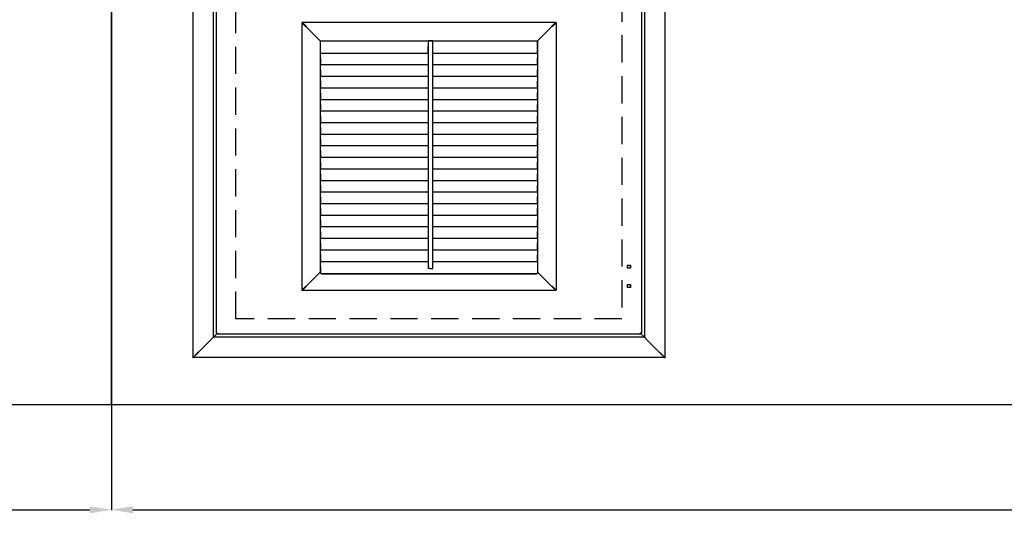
# Model space of a CAD drawing. Header units: millimetres. Extents: x 11359 to 209982, y 9392 to 44475.
# Tile 15 of 32: x 142572 to 144868, y 36109 to 37261. Entities that reach past the tile are written whole.
import ezdxf

# ---------------------------------------------------------------- set-up
doc = ezdxf.new("R2010")
doc.units = ezdxf.units.MM
doc.linetypes.add('DASHED', pattern=[19.05, 12.7, -6.35])
for name, color, linetype in [('Obudowa', 7, 'Continuous'), ('Rzeczywiste światło', 1, 'Continuous'), ('stolarka', 7, 'Continuous'), ('Wymiar', 251, 'Continuous')]:
    doc.layers.add(name, color=color, linetype=linetype)
doc.styles.get("Standard").update_dxf_attribs({"font": 'arial.ttf'})
doc.dimstyles.new('ISO-25', dxfattribs={"dimtxt": 2.5, "dimasz": 2.5, "dimexe": 1.25, "dimexo": 0.625, "dimtad": 1, "dimtxsty": 'Standard', "dimcen": 2.5, "dimadec": 0, "dimazin": 0, "dimtfac": 1, "dimtmove": 0, "dimatfit": 3, "dimfxl": 1, "dimarcsym": 0})

# ---------------------------------------------------------------- blocks, each defined once
blk = doc.blocks.new('*D264')
at = {"layer": 'Defpoints', "color": 0, "transparency": 16777216}
for p in [(140275.9, 36361.9), (142785.9, 36361.9, 17522688), (142785.9, 36117.1)]:
    blk.add_point(p, dxfattribs=at)
at = {"layer": 'Wymiar', "color": 0, "lineweight": -2, "transparency": 16777216}
for p, q in [((140275.9, 36361.3), (140275.9, 36115.9)), ((142785.9, 36361.3), (142785.9, 36115.9)), ((140325.9, 36117.1), (142735.9, 36117.1))]:
    blk.add_line(p, q, dxfattribs=at)
at = {"layer": 'Wymiar', "color": 0, "transparency": 16777216}
for points in [[(140325.9, 36125.4), (140325.9, 36108.8), (140275.9, 36117.1)], [(142735.9, 36125.4), (142735.9, 36108.8), (142785.9, 36117.1)]]:
    blk.add_solid(points, dxfattribs=at)
at = {"layer": 'Wymiar', "color": 0, "transparency": 16777216, "insert": (141530.9, 36157.6), "char_height": 50, "attachment_point": 5}
blk.add_mtext('2510', dxfattribs=at)
blk = doc.blocks.new('D_1900x900_1s_p_zal_gor_dol_front_WA2-03-500-0012-31-RAL-04')
for p in [(-550, 0), (550, 0)]:
    blk.add_point(p)
at = {"layer": 'Rzeczywiste światło', "linetype": 'DASHED', "ltscale": 5}
blk.add_lwpolyline([(-450, 90.5), (-450, 1990.5), (450, 1990.5), (450, 90.5)], close=True, dxfattribs=at)
at = {"layer": 'stolarka', "color": 0, "linetype": 'Continuous'}
for p, q in [((-550, 0.5), (-550, 2099.5)), ((550, 2099.5), (550, 0.5)), ((-502.5, 47.5), (-502.5, 2052.5)), ((502.5, 2052.5), (502.5, 47.5)), ((-495.5, 56.5), (-495.5, 2043.5)), ((495.5, 2043.5), (495.5, 56.5)), ((-296.6, 781.7), (-296.6, 157.3)), ((-296.6, 781.7), (-295.7, 781.7)), ((-296.6, 781.7), (-288.1, 773.2)), ((-295.7, 782.6), (295.7, 782.6)), ((-295.7, 782.6), (-295.7, 781.7)), ((-295.7, 782.6), (-287.2, 774.1)), ((-295.7, 781.7), (-287.2, 773.2)), ((-295.7, 781.7), (-287.2, 773.2)), ((287.2, 774.1), (295.7, 782.6)), ((295.7, 781.7), (287.2, 773.2)), ((287.2, 773.2), (295.7, 781.7)), ((296.6, 781.7), (288.1, 773.2)), ((295.7, 782.6), (295.7, 781.7)), ((296.6, 781.7), (295.7, 781.7)), ((296.6, 781.7), (296.6, 157.3)), ((-288.1, 773.2), (-287.2, 773.2)), ((-288.1, 773.2), (-286.9, 772.9)), ((-287.2, 774.1), (-287.2, 773.2)), ((-287.2, 774.1), (-286.9, 772.9)), ((-286.9, 772.9), (-256.3, 742.3)), ((-286.9, 772.9), (-256.3, 742.3)), ((286.9, 772.9), (256.3, 742.3)), ((256.3, 742.3), (286.9, 772.9)), ((286.9, 772.9), (287.2, 774.1)), ((288.1, 773.2), (286.9, 772.9)), ((287.2, 774.1), (287.2, 773.2)), ((288.1, 773.2), (287.2, 773.2)), ((-256.3, 742.3), (-253.5, 739.5)), ((-256.3, 742.3), (-253.5, 739.5)), ((-253.5, 739.5), (-253.5, 199.5)), ((-253.5, 739.5), (253.5, 739.5)), ((-253, 738.8), (-253, 739.5)), ((-253, 721.9), (-253, 738.8)), ((-1, 739.5), (-1, 739.5)), ((-1, 208.6), (-1, 739.5)), ((1.8, 739.5), (-1, 739.5)), ((1, 739.5), (1, 739.5)), ((9, 739.5), (1.8, 739.5)), ((9, 207.8), (9, 739.5)), ((253, 738.8), (253, 739.5)), ((253, 721.9), (253, 738.8)), ((256.3, 742.3), (253.5, 739.5)), ((253.5, 739.5), (256.3, 742.3)), ((253.5, 739.5), (253.5, 199.5)), ((-253, 721.7), (-253.5, 721.7)), ((-253, 719.8), (-253, 721.9)), ((-253, 710), (-253, 719.8)), ((-1.5, 726.1), (-1, 726.1)), ((-1.5, 721.9), (-1.5, 726.1)), ((-1.5, 724.6), (-1, 724.6)), ((-1.5, 719.8), (-1.5, 721.9)), ((-1, 721.7), (-1.5, 721.7)), ((-1.5, 710), (-1.5, 719.8)), ((253, 719.8), (253, 721.9)), ((253.5, 721.7), (253, 721.7)), ((253, 710), (253, 719.8)), ((-253.5, 699), (-253, 699)), ((-253.5, 697.5), (-253, 697.5)), ((-253, 694.7), (-253.5, 694.7)), ((-1.5, 710), (-253, 710)), ((-253, 699), (-253, 694.8)), ((-253, 694.8), (-253, 692.7)), ((-253, 692.7), (-253, 683)), ((-1, 699), (-1.5, 699)), ((-1.5, 699), (-1.5, 694.8)), ((-1, 697.5), (-1.5, 697.5)), ((-1.5, 694.8), (-1.5, 692.7)), ((-1, 694.7), (-1.5, 694.7)), ((-1.5, 692.7), (-1.5, 683)), ((253, 710), (9, 710)), ((253, 699), (253.5, 699)), ((253, 694.8), (253, 699)), ((253, 697.5), (253.5, 697.5)), ((253, 692.7), (253, 694.8)), ((253.5, 694.7), (253, 694.7)), ((253, 683), (253, 692.7)), ((-253.5, 672), (-253, 672)), ((-253.5, 670.5), (-253, 670.5)), ((-253, 667.7), (-253.5, 667.7)), ((-1.5, 683), (-253, 683)), ((-253, 672), (-253, 667.8)), ((-253, 667.8), (-253, 665.7)), ((-1, 672), (-1.5, 672)), ((-1.5, 672), (-1.5, 667.8)), ((-1, 670.5), (-1.5, 670.5)), ((-1.5, 667.8), (-1.5, 665.7)), ((-1, 667.7), (-1.5, 667.7)), ((253, 683), (9, 683)), ((253, 672), (253.5, 672)), ((253, 667.8), (253, 672)), ((253, 670.5), (253.5, 670.5)), ((253, 665.7), (253, 667.8)), ((253.5, 667.7), (253, 667.7)), ((-253.5, 645), (-253, 645)), ((-253.5, 643.5), (-253, 643.5)), ((-253, 665.7), (-253, 656)), ((-1.5, 656), (-253, 656)), ((-253, 645), (-253, 640.8)), ((-1.5, 665.7), (-1.5, 656)), ((-1, 645), (-1.5, 645)), ((-1.5, 645), (-1.5, 640.8)), ((-1, 643.5), (-1.5, 643.5)), ((253, 656), (9, 656)), ((253, 656), (253, 665.7)), ((253, 645), (253.5, 645)), ((253, 640.8), (253, 645)), ((253, 643.5), (253.5, 643.5)), ((-253, 640.7), (-253.5, 640.7)), ((-253, 640.8), (-253, 638.7)), ((-253, 638.7), (-253, 629)), ((-1.5, 629), (-253, 629)), ((-1.5, 640.8), (-1.5, 638.7)), ((-1, 640.7), (-1.5, 640.7)), ((-1.5, 638.7), (-1.5, 629)), ((253, 629), (9, 629)), ((253, 638.7), (253, 640.8)), ((253.5, 640.7), (253, 640.7)), ((253, 629), (253, 638.7)), ((-253.5, 618), (-253, 618)), ((-253.5, 616.5), (-253, 616.5)), ((-253, 613.7), (-253.5, 613.7)), ((-253, 618), (-253, 613.8)), ((-253, 613.8), (-253, 611.7)), ((-253, 611.7), (-253, 602)), ((-1.5, 602), (-253, 602)), ((-1, 618), (-1.5, 618)), ((-1.5, 618), (-1.5, 613.8)), ((-1, 616.5), (-1.5, 616.5)), ((-1.5, 613.8), (-1.5, 611.7)), ((-1, 613.7), (-1.5, 613.7)), ((-1.5, 611.7), (-1.5, 602)), ((253, 602), (9, 602)), ((253, 618), (253.5, 618)), ((253, 613.8), (253, 618)), ((253, 616.5), (253.5, 616.5)), ((253, 611.7), (253, 613.8)), ((253.5, 613.7), (253, 613.7)), ((253, 602), (253, 611.7)), ((-253.5, 591), (-253, 591)), ((-253.5, 589.5), (-253, 589.5)), ((-253, 586.7), (-253.5, 586.7)), ((-253, 591), (-253, 586.8)), ((-253, 586.8), (-253, 584.7)), ((-253, 584.7), (-253, 575)), ((-1.5, 575), (-253, 575)), ((-1, 591), (-1.5, 591)), ((-1.5, 591), (-1.5, 586.8)), ((-1, 589.5), (-1.5, 589.5)), ((-1.5, 586.8), (-1.5, 584.7)), ((-1, 586.7), (-1.5, 586.7)), ((-1.5, 584.7), (-1.5, 575)), ((253, 575), (9, 575)), ((253, 591), (253.5, 591)), ((253, 586.8), (253, 591)), ((253, 589.5), (253.5, 589.5)), ((253, 584.7), (253, 586.8)), ((253.5, 586.7), (253, 586.7)), ((253, 575), (253, 584.7)), ((-253.5, 564), (-253, 564)), ((-253.5, 562.5), (-253, 562.5)), ((-253, 559.7), (-253.5, 559.7)), ((-253, 564), (-253, 559.8)), ((-253, 559.8), (-253, 557.7)), ((-253, 557.7), (-253, 548)), ((-1, 564), (-1.5, 564)), ((-1.5, 564), (-1.5, 559.8)), ((-1, 562.5), (-1.5, 562.5)), ((-1.5, 559.8), (-1.5, 557.7)), ((-1, 559.7), (-1.5, 559.7)), ((-1.5, 557.7), (-1.5, 548)), ((253, 564), (253.5, 564)), ((253, 559.8), (253, 564)), ((253, 562.5), (253.5, 562.5)), ((253, 557.7), (253, 559.8)), ((253.5, 559.7), (253, 559.7)), ((253, 548), (253, 557.7)), ((-253.5, 537), (-253, 537)), ((-253.5, 535.5), (-253, 535.5)), ((-253, 532.7), (-253.5, 532.7)), ((-1.5, 548), (-253, 548)), ((-253, 537), (-253, 532.8)), ((-253, 532.8), (-253, 530.7)), ((-253, 530.7), (-253, 521)), ((-1, 537), (-1.5, 537)), ((-1.5, 537), (-1.5, 532.8)), ((-1, 535.5), (-1.5, 535.5)), ((-1.5, 532.8), (-1.5, 530.7)), ((-1, 532.7), (-1.5, 532.7)), ((-1.5, 530.7), (-1.5, 521)), ((253, 548), (9, 548)), ((253, 537), (253.5, 537)), ((253, 532.8), (253, 537)), ((253, 535.5), (253.5, 535.5)), ((253, 530.7), (253, 532.8)), ((253.5, 532.7), (253, 532.7)), ((253, 521), (253, 530.7)), ((-253.5, 510), (-253, 510)), ((-253.5, 508.5), (-253, 508.5)), ((-253, 505.7), (-253.5, 505.7)), ((-1.5, 521), (-253, 521)), ((-253, 510), (-253, 505.8)), ((-253, 505.8), (-253, 503.7)), ((-1, 510), (-1.5, 510)), ((-1.5, 510), (-1.5, 505.8)), ((-1, 508.5), (-1.5, 508.5)), ((-1.5, 505.8), (-1.5, 503.7)), ((-1, 505.7), (-1.5, 505.7)), ((253, 521), (9, 521)), ((253, 510), (253.5, 510)), ((253, 505.8), (253, 510)), ((253, 508.5), (253.5, 508.5)), ((253, 503.7), (253, 505.8)), ((253.5, 505.7), (253, 505.7)), ((-253.5, 483), (-253, 483)), ((-253, 503.7), (-253, 494)), ((-1.5, 494), (-253, 494)), ((-253, 483), (-253, 478.8)), ((-1.5, 503.7), (-1.5, 494)), ((-1, 483), (-1.5, 483)), ((-1.5, 483), (-1.5, 478.8)), ((253, 494), (9, 494)), ((253, 494), (253, 503.7)), ((253, 483), (253.5, 483)), ((253, 478.8), (253, 483)), ((-253.5, 481.5), (-253, 481.5)), ((-253, 478.7), (-253.5, 478.7)), ((-253, 478.8), (-253, 476.7)), ((-253, 476.7), (-253, 467)), ((-1.5, 467), (-253, 467)), ((-1, 481.5), (-1.5, 481.5)), ((-1.5, 478.8), (-1.5, 476.7)), ((-1, 478.7), (-1.5, 478.7)), ((-1.5, 476.7), (-1.5, 467)), ((253, 467), (9, 467)), ((253, 481.5), (253.5, 481.5)), ((253, 476.7), (253, 478.8)), ((253.5, 478.7), (253, 478.7)), ((253, 467), (253, 476.7)), ((-253.5, 456), (-253, 456)), ((-253.5, 454.5), (-253, 454.5)), ((-253, 451.7), (-253.5, 451.7)), ((-253, 456), (-253, 451.8)), ((-253, 451.8), (-253, 449.7)), ((-253, 449.7), (-253, 440)), ((-1.5, 440), (-253, 440)), ((-1, 456), (-1.5, 456)), ((-1.5, 456), (-1.5, 451.8)), ((-1, 454.5), (-1.5, 454.5)), ((-1.5, 451.8), (-1.5, 449.7)), ((-1, 451.7), (-1.5, 451.7)), ((-1.5, 449.7), (-1.5, 440)), ((253, 440), (9, 440)), ((253, 456), (253.5, 456)), ((253, 451.8), (253, 456)), ((253, 454.5), (253.5, 454.5)), ((253, 449.7), (253, 451.8)), ((253.5, 451.7), (253, 451.7)), ((253, 440), (253, 449.7)), ((-253.5, 429), (-253, 429)), ((-253.5, 427.5), (-253, 427.5)), ((-253, 424.7), (-253.5, 424.7)), ((-253, 429), (-253, 424.8)), ((-253, 424.8), (-253, 422.7)), ((-253, 422.7), (-253, 413)), ((-1, 429), (-1.5, 429)), ((-1.5, 429), (-1.5, 424.8)), ((-1, 427.5), (-1.5, 427.5)), ((-1.5, 424.8), (-1.5, 422.7)), ((-1, 424.7), (-1.5, 424.7)), ((-1.5, 422.7), (-1.5, 413)), ((253, 429), (253.5, 429)), ((253, 424.8), (253, 429)), ((253, 427.5), (253.5, 427.5)), ((253, 422.7), (253, 424.8)), ((253.5, 424.7), (253, 424.7)), ((253, 413), (253, 422.7)), ((-253.5, 402), (-253, 402)), ((-253.5, 400.5), (-253, 400.5)), ((-253, 397.7), (-253.5, 397.7)), ((-1.5, 413), (-253, 413)), ((-253, 402), (-253, 397.8)), ((-253, 397.8), (-253, 395.7)), ((-253, 395.7), (-253, 386)), ((-1, 402), (-1.5, 402)), ((-1.5, 402), (-1.5, 397.8)), ((-1, 400.5), (-1.5, 400.5)), ((-1.5, 397.8), (-1.5, 395.7)), ((-1, 397.7), (-1.5, 397.7)), ((-1.5, 395.7), (-1.5, 386)), ((253, 413), (9, 413)), ((253, 402), (253.5, 402)), ((253, 397.8), (253, 402)), ((253, 400.5), (253.5, 400.5)), ((253, 395.7), (253, 397.8)), ((253.5, 397.7), (253, 397.7)), ((253, 386), (253, 395.7)), ((-253.5, 375), (-253, 375)), ((-253.5, 373.5), (-253, 373.5)), ((-253, 370.7), (-253.5, 370.7)), ((-1.5, 386), (-253, 386)), ((-253, 375), (-253, 370.8)), ((-253, 370.8), (-253, 368.7)), ((-253, 368.7), (-253, 359)), ((-1, 375), (-1.5, 375)), ((-1.5, 375), (-1.5, 370.8)), ((-1, 373.5), (-1.5, 373.5)), ((-1.5, 370.8), (-1.5, 368.7)), ((-1, 370.7), (-1.5, 370.7)), ((-1.5, 368.7), (-1.5, 359)), ((253, 386), (9, 386)), ((253, 375), (253.5, 375)), ((253, 370.8), (253, 375)), ((253, 373.5), (253.5, 373.5)), ((253, 368.7), (253, 370.8)), ((253.5, 370.7), (253, 370.7)), ((253, 359), (253, 368.7)), ((-253.5, 348), (-253, 348)), ((-253.5, 346.5), (-253, 346.5)), ((-1.5, 359), (-253, 359)), ((-253, 348), (-253, 343.8)), ((-1, 348), (-1.5, 348)), ((-1.5, 348), (-1.5, 343.8)), ((-1, 346.5), (-1.5, 346.5)), ((253, 359), (9, 359)), ((253, 348), (253.5, 348)), ((253, 343.8), (253, 348)), ((253, 346.5), (253.5, 346.5)), ((-253, 343.7), (-253.5, 343.7)), ((-253, 343.8), (-253, 341.7)), ((-253, 341.7), (-253, 332)), ((-1.5, 332), (-253, 332)), ((-1.5, 343.8), (-1.5, 341.7)), ((-1, 343.7), (-1.5, 343.7)), ((-1.5, 341.7), (-1.5, 332)), ((253, 332), (9, 332)), ((253, 341.7), (253, 343.8)), ((253.5, 343.7), (253, 343.7)), ((253, 332), (253, 341.7)), ((-253.5, 321), (-253, 321)), ((-253.5, 319.5), (-253, 319.5)), ((-253, 316.7), (-253.5, 316.7)), ((-253, 321), (-253, 316.8)), ((-253, 316.8), (-253, 314.7)), ((-253, 314.7), (-253, 305)), ((-1.5, 305), (-253, 305)), ((-1, 321), (-1.5, 321)), ((-1.5, 321), (-1.5, 316.8)), ((-1, 319.5), (-1.5, 319.5)), ((-1.5, 316.8), (-1.5, 314.7)), ((-1, 316.7), (-1.5, 316.7)), ((-1.5, 314.7), (-1.5, 305)), ((253, 305), (9, 305)), ((253, 321), (253.5, 321)), ((253, 316.8), (253, 321)), ((253, 319.5), (253.5, 319.5)), ((253, 314.7), (253, 316.8)), ((253.5, 316.7), (253, 316.7)), ((253, 305), (253, 314.7)), ((-253.5, 294), (-253, 294)), ((-253.5, 292.5), (-253, 292.5)), ((-253, 289.7), (-253.5, 289.7)), ((-253, 294), (-253, 289.8)), ((-253, 289.8), (-253, 287.7)), ((-253, 287.7), (-253, 278)), ((-1.5, 278), (-253, 278)), ((-1, 294), (-1.5, 294)), ((-1.5, 294), (-1.5, 289.8)), ((-1, 292.5), (-1.5, 292.5)), ((-1.5, 289.8), (-1.5, 287.7)), ((-1, 289.7), (-1.5, 289.7)), ((-1.5, 287.7), (-1.5, 278)), ((253, 278), (9, 278)), ((253, 294), (253.5, 294)), ((253, 289.8), (253, 294)), ((253, 292.5), (253.5, 292.5)), ((253, 287.7), (253, 289.8)), ((253.5, 289.7), (253, 289.7)), ((253, 278), (253, 287.7)), ((-253.5, 267), (-253, 267)), ((-253.5, 265.5), (-253, 265.5)), ((-253, 262.7), (-253.5, 262.7)), ((-253, 267), (-253, 262.8)), ((-253, 262.8), (-253, 260.7)), ((-253, 260.7), (-253, 251)), ((-1, 267), (-1.5, 267)), ((-1.5, 267), (-1.5, 262.8)), ((-1, 265.5), (-1.5, 265.5)), ((-1.5, 262.8), (-1.5, 260.7)), ((-1, 262.7), (-1.5, 262.7)), ((-1.5, 260.7), (-1.5, 251)), ((253, 267), (253.5, 267)), ((253, 262.8), (253, 267)), ((253, 265.5), (253.5, 265.5)), ((253, 260.7), (253, 262.8)), ((253.5, 262.7), (253, 262.7)), ((253, 251), (253, 260.7)), ((-253.5, 240), (-253, 240)), ((-253.5, 238.5), (-253, 238.5)), ((-253, 235.7), (-253.5, 235.7)), ((-1.5, 251), (-253, 251)), ((-253, 240), (-253, 235.8)), ((-253, 235.8), (-253, 233.7)), ((-253, 233.7), (-253, 224)), ((-1, 240), (-1.5, 240)), ((-1.5, 240), (-1.5, 235.8)), ((-1, 238.5), (-1.5, 238.5)), ((-1.5, 235.8), (-1.5, 233.7)), ((-1, 235.7), (-1.5, 235.7)), ((-1.5, 233.7), (-1.5, 224)), ((253, 251), (9, 251)), ((253, 240), (253.5, 240)), ((253, 235.8), (253, 240)), ((253, 238.5), (253.5, 238.5)), ((253, 233.7), (253, 235.8)), ((253.5, 235.7), (253, 235.7)), ((253, 224), (253, 233.7)), ((-253.5, 213), (-253, 213)), ((-253.5, 211.5), (-253, 211.5)), ((-1.5, 224), (-253, 224)), ((-253, 213), (-253, 208.2)), ((-253, 208.2), (-253, 207.7)), ((-253, 207.7), (-253, 198.1)), ((-1.5, 220.5), (-1.5, 212.1)), ((-1, 220.5), (-1.5, 220.5)), ((-1, 219), (-1.5, 219)), ((-1.5, 212.1), (-1, 212.1)), ((1.8, 207.8), (-0.4, 207.8)), ((1.8, 207.8), (9, 207.8)), ((253, 224), (9, 224)), ((253.5, 213), (253, 213)), ((253, 213), (253, 208.2)), ((253.5, 211.5), (253, 211.5)), ((253, 208.2), (253, 207.7)), ((253, 207.7), (253, 198.1)), ((463.5, 209), (463.5, 216)), ((463.5, 216), (470.5, 216)), ((470.5, 209), (463.5, 209)), ((469.5, 216), (469.5, 209)), ((470.5, 216), (470.5, 209)), ((-256.3, 196.7), (-286.9, 166.1)), ((-256.3, 196.7), (-286.9, 166.1)), ((-253.5, 199.5), (-256.3, 196.7)), ((-253.5, 199.5), (-256.3, 196.7)), ((-253, 199.5), (-253.5, 199.5)), ((-253, 197), (-253, 198.1)), ((-253, 198.1), (-250, 195.7)), ((-250, 194.5), (-253, 197)), ((250, 195.7), (-250, 195.7)), ((-250, 195.7), (-250, 194.5)), ((250, 194.5), (-250, 194.5)), ((250, 195.7), (253, 198.1)), ((253, 197), (250, 194.5)), ((250, 194.5), (250, 195.7)), ((253.5, 199.5), (253, 199.5)), ((253, 198.1), (253, 197)), ((253.5, 199.5), (256.3, 196.7)), ((256.3, 196.7), (253.5, 199.5)), ((256.3, 196.7), (286.9, 166.1)), ((286.9, 166.1), (256.3, 196.7)), ((-288.1, 165.8), (-296.6, 157.3)), ((-287.2, 165.8), (-295.7, 157.3)), ((-287.2, 165.8), (-295.7, 157.3)), ((-287.2, 164.9), (-295.7, 156.4)), ((-286.9, 166.1), (-288.1, 165.8)), ((-288.1, 165.8), (-287.2, 165.8)), ((-286.9, 166.1), (-287.2, 164.9)), ((-287.2, 164.9), (-287.2, 165.8)), ((286.9, 166.1), (288.1, 165.8)), ((287.2, 164.9), (286.9, 166.1)), ((287.2, 165.8), (295.7, 157.3)), ((288.1, 165.8), (287.2, 165.8)), ((295.7, 157.3), (287.2, 165.8)), ((287.2, 164.9), (287.2, 165.8)), ((295.7, 156.4), (287.2, 164.9)), ((288.1, 165.8), (296.6, 157.3)), ((463.5, 164), (463.5, 171)), ((463.5, 171), (470.5, 171)), ((470.5, 164), (463.5, 164)), ((469.5, 171), (469.5, 164)), ((470.5, 171), (470.5, 164)), ((-296.6, 157.3), (-295.7, 157.3)), ((-295.7, 156.4), (-295.7, 157.3)), ((295.7, 156.4), (-295.7, 156.4)), ((296.6, 157.3), (295.7, 157.3)), ((295.7, 156.4), (295.7, 157.3)), ((-502.5, 47.5), (-505.3, 44.7)), ((-502.5, 47.5), (-505.3, 44.7)), ((-501.7, 48.3), (-502.5, 47.5)), ((-501.7, 48.3), (-502.5, 47.5)), ((502.5, 47.5), (-502.5, 47.5)), ((-492.7, 57.3), (-501.7, 48.3)), ((-492.7, 57.3), (-501.7, 48.3)), ((-495.5, 56.5), (-493.5, 56.5)), ((-493.5, 54.5), (-493.5, 56.5)), ((493.5, 54.5), (-493.5, 54.5)), ((495.5, 56.5), (493.5, 56.5)), ((493.5, 54.5), (493.5, 56.5)), ((493.5, 56.5), (501.7, 48.3)), ((493.5, 56.5), (501.7, 48.3)), ((501.7, 48.3), (502.5, 47.5)), ((501.7, 48.3), (502.5, 47.5)), ((502.5, 47.5), (505.3, 44.7)), ((502.5, 47.5), (505.3, 44.7)), ((-505.3, 44.7), (-538, 12)), ((-505.3, 44.7), (-538, 12)), ((505.3, 44.7), (538, 12)), ((505.3, 44.7), (538, 12)), ((-538.7, 11.8), (-550, 0.5)), ((-550, 0.5), (-549.5, 0.5)), ((-538.2, 11.3), (-549.5, 0)), ((-549.5, 0), (-549.5, 0.5)), ((549.5, 0), (-549.5, 0)), ((-538, 12), (-538.7, 11.8)), ((-538.7, 11.8), (-538.2, 11.8)), ((-538, 12), (-538.2, 11.3)), ((-538.2, 11.3), (-538.2, 11.8)), ((538, 12), (538.7, 11.8)), ((538, 12), (538.2, 11.3)), ((538.2, 11.8), (549.5, 0.5)), ((538.7, 11.8), (538.2, 11.8)), ((538.2, 11.3), (538.2, 11.8)), ((538.2, 11.8), (549.5, 0.5)), ((538.2, 11.3), (549.5, 0)), ((538.7, 11.8), (550, 0.5)), ((550, 0.5), (549.5, 0.5)), ((549.5, 0), (549.5, 0.5))]:
    blk.add_line(p, q, dxfattribs=at)
for radius, start, end in [(4.55, 102.7209, 109.2744), (3.5, 106.6015, 115.3769)]:
    blk.add_arc((0, 209), radius, start, end, dxfattribs=at)
for points, knots in [([(-0.4, 207.8), (-0.6, 207.9), (-0.8, 208.1), (-1, 208.3), (-1, 208.5), (-1, 208.6)], [0, 0, 0, 0, 0.5, 0.5, 1, 1, 1, 1]), ([(-495.5, 56.5), (-495.5, 56.6), (-495.4, 56.6), (-495.2, 56.8), (-494.9, 56.8), (-494.4, 57), (-494.1, 57), (-493.4, 57.1), (-493.1, 57.2), (-492.7, 57.3)], [0, 0, 0, 0, 0.25, 0.25, 0.5, 0.5, 0.75, 0.75, 1, 1, 1, 1]), ([(-493.5, 56.5), (-493.5, 56.6), (-493.5, 56.6), (-493.4, 56.8), (-493.3, 56.8), (-493.2, 57), (-493.1, 57), (-492.9, 57.1), (-492.8, 57.2), (-492.7, 57.3)], [0, 0, 0, 0, 0.25, 0.25, 0.5, 0.5, 0.75, 0.75, 1, 1, 1, 1]), ([(-492.7, 57.3), (-492.8, 57.2), (-492.9, 57.1), (-493, 56.9), (-493, 56.8), (-493.2, 56.7), (-493.2, 56.6), (-493.4, 56.5), (-493.4, 56.5), (-493.5, 56.5)], [0, 0, 0, 0, 0.25, 0.25, 0.5, 0.5, 0.75, 0.75, 1, 1, 1, 1]), ([(-492.7, 57.3), (-492.8, 56.9), (-492.9, 56.6), (-493, 55.9), (-493, 55.6), (-493.2, 55.1), (-493.2, 54.8), (-493.4, 54.6), (-493.4, 54.5), (-493.5, 54.5)], [0, 0, 0, 0, 0.25, 0.25, 0.5, 0.5, 0.75, 0.75, 1, 1, 1, 1]), ([(492.7, 57.3), (492.8, 57.2), (492.9, 57.1), (493.1, 57), (493.2, 57), (493.3, 56.8), (493.4, 56.8), (493.5, 56.6), (493.5, 56.6), (493.5, 56.5)], [0, 0, 0, 0, 0.25, 0.25, 0.5, 0.5, 0.75, 0.75, 1, 1, 1, 1]), ([(492.7, 57.3), (493.1, 57.2), (493.4, 57.1), (494.1, 57), (494.4, 57), (494.9, 56.8), (495.1, 56.8), (495.4, 56.6), (495.5, 56.6), (495.5, 56.5)], [0, 0, 0, 0, 0.25, 0.25, 0.5, 0.5, 0.75, 0.75, 1, 1, 1, 1]), ([(493.5, 56.5), (493.4, 56.5), (493.4, 56.5), (493.2, 56.6), (493.2, 56.7), (493, 56.8), (493, 56.9), (492.8, 57.1), (492.8, 57.2), (492.7, 57.3)], [0, 0, 0, 0, 0.25, 0.25, 0.5, 0.5, 0.75, 0.75, 1, 1, 1, 1]), ([(493.5, 54.5), (493.4, 54.5), (493.4, 54.6), (493.2, 54.8), (493.2, 55.1), (493, 55.6), (493, 55.9), (492.8, 56.6), (492.8, 56.9), (492.7, 57.3)], [0, 0, 0, 0, 0.25, 0.25, 0.5, 0.5, 0.75, 0.75, 1, 1, 1, 1])]:
    blk.add_open_spline(points, degree=3, knots=knots, dxfattribs=at)

msp = doc.modelspace()

# ---------------------------------------------------------------- linework, layer by layer
at = {"elevation": -31956992}
msp.add_lwpolyline([(140275.9, 39361.9), (142785.8, 39361.9), (142785.8, 36361.9), (140275.9, 36361.9)], close=True, dxfattribs=at)
at = {"layer": 'Obudowa', "elevation": 530767872}
msp.add_lwpolyline([(149945.8, 39361.9), (149945.8, 39361.9), (149945.8, 36361.9), (142785.8, 36361.9), (142785.8, 39361.9), (149945.8, 39361.9)], dxfattribs=at)
at = {"layer": 'Wymiar'}
for p, q in [((142785.9, 36361.3, -67002368), (142785.9, 36115.9, -67002368)), ((142835.9, 36117.1, -67002368), (149895.9, 36117.1, -67002368))]:
    msp.add_line(p, q, dxfattribs=at)
msp.add_solid([(142835.9, 36125.4, -67002368), (142835.9, 36108.8, -67002368), (142785.9, 36117.1, -67002368)], dxfattribs=at)

# ---------------------------------------------------------------- block references
msp.add_blockref('D_1900x900_1s_p_zal_gor_dol_front_WA2-03-500-0012-31-RAL-04', (143526.3, 36472.1, -31956992))

# ---------------------------------------------------------------- dimensions: what is measured, and where the dimension line sits
dim = msp.add_linear_dim(base=(142785.9, 36117.1, -67002368), p1=(140275.9, 36361.9, -67002368), p2=(142785.9, 36361.9, -49479680), dimstyle='ISO-25', override={"dimtxt": 50, "dimasz": 50, "dimgap": 15, "dimdec": 0}, dxfattribs=at)
dim.commit()
dim.dimension.update_dxf_attribs({"geometry": '*D264', "text_midpoint": (141530.9, 36157.6, -67002368)})

doc.saveas('drawing.dxf')
